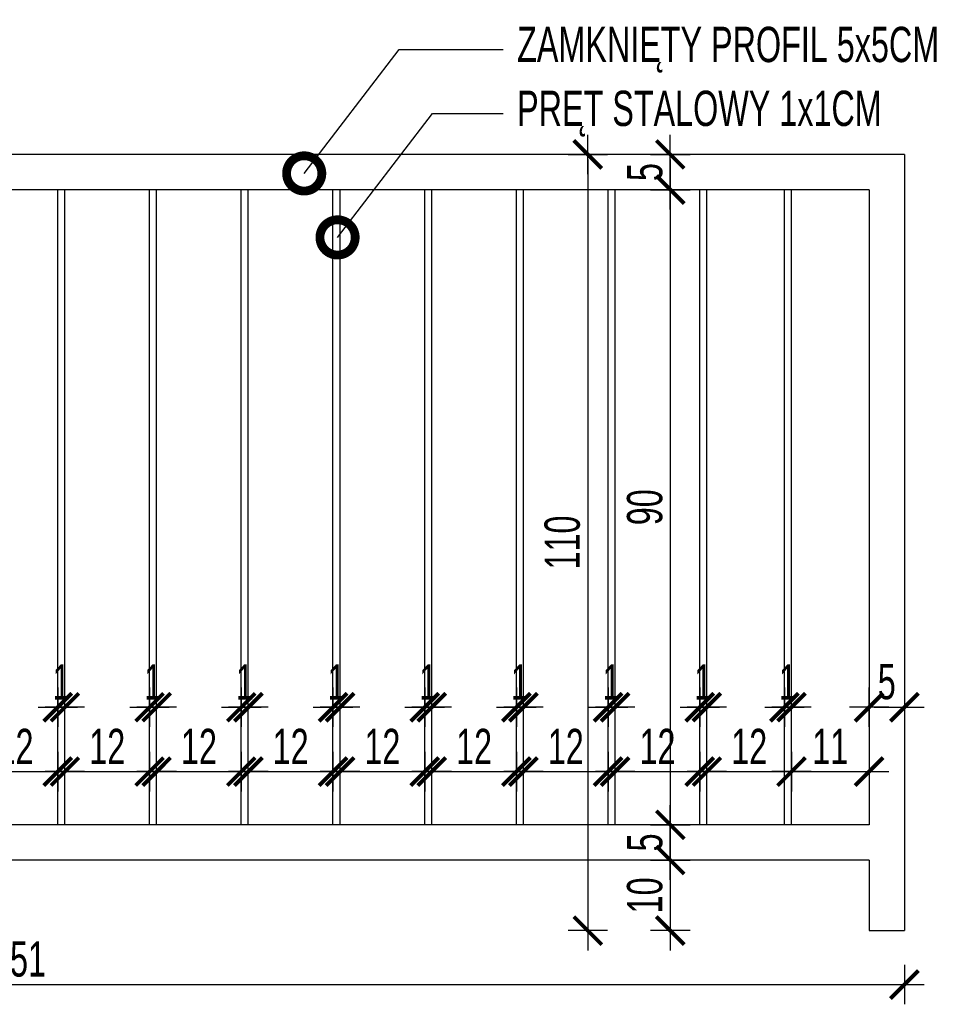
# Model space of a CAD drawing. Header units: millimetres. Extents: x 110792 to 170831, y 17890 to 25890.
# Tile 29 of 44: x 167740 to 167872, y 21178 to 21317. Entities that reach past the tile are written whole.
import ezdxf
from ezdxf import colors
from ezdxf.entities.mleader import LeaderData, LeaderLine
from ezdxf.math import Vec2, Vec3

# ---------------------------------------------------------------- set-up
doc = ezdxf.new("R2010")
doc.units = ezdxf.units.MM
doc.layers.get('DEFPOINTS').update_dxf_attribs({"lineweight": 9})
for name, color, linetype in [('_HSA_OPIS', 43, 'Continuous'), ('_HSA_WIDOKOWE_CIENKIE', 8, 'Continuous'), ('_HSA_WYM_20', 141, 'Continuous'), ('_HSA_ŚCIANY_CIENKIE', 2, 'Continuous')]:
    doc.layers.add(name, color=color, linetype=linetype)
doc.styles.add('ARIAL_20', font='Arial Narrow.ttf', dxfattribs={"width": 0.8, "height": 5})
doc.dimstyles.new('WYM_WEWN_20', dxfattribs={"dimscale": 0.7, "dimtxt": 5, "dimasz": 1, "dimexe": 10, "dimexo": 0, "dimgap": 1.5, "dimtad": 1, "dimdec": 1, "dimrnd": 1e-05, "dimtxsty": 'ARIAL_20', "dimblk": 'Wym-03', "dimcen": 0, "dimdle": 10, "dimse1": 1, "dimse2": 1, "dimclrt": 256, "dimazin": 2, "dimtfac": 1, "dimtdec": 1, "dimtix": 1, "dimtmove": 2, "dimatfit": 0, "dimfxl": 1, "dimtolj": 1, "dimtzin": 0, "dimarcsym": 0})

# ---------------------------------------------------------------- blocks, each defined once
blk = doc.blocks.new('Wym-03')
for p, q in [((0, 4), (0, -4)), ((-4, 0), (4, 0))]:
    blk.add_line(p, q)
blk.add_lwpolyline([(-2.83, -2.83, 0.8, 0.8, 0), (2.83, 2.83, 0.05, 0.05, 0)], format="xyseb")
blk = doc.blocks.new('*D414')
at = {"layer": '_HSA_WYM_20', "color": 0, "lineweight": -2, "transparency": 16777216}
blk.add_line((167614.81, 21180.68), (167864.41, 21180.68), dxfattribs=at)
at = {"layer": 'DEFPOINTS', "color": 0, "transparency": 16777216}
for p in [(167614.11, 21188.32), (167865.11, 21188.32), (167865.11, 21180.68)]:
    blk.add_point(p, dxfattribs=at)
at = {"layer": '_HSA_WYM_20', "color": 0, "lineweight": -2, "transparency": 16777216, "xscale": 0.7, "yscale": 0.7, "zscale": 0.7, "rotation": 180}
blk.add_blockref('Wym-03', (167614.11, 21180.68), dxfattribs=at)
at = {"layer": '_HSA_WYM_20', "color": 0, "lineweight": -2, "transparency": 16777216, "xscale": 0.7, "yscale": 0.7, "zscale": 0.7}
blk.add_blockref('Wym-03', (167865.11, 21180.68), dxfattribs=at)
at = {"layer": '_HSA_WYM_20', "transparency": 16777216, "insert": (167739.61, 21184.28), "char_height": 5, "attachment_point": 5, "style": 'ARIAL_20'}
blk.add_mtext('\\A1;251', dxfattribs=at)
blk = doc.blocks.new('*D439')
at = {"layer": '_HSA_WYM_20', "color": 0, "lineweight": -2, "transparency": 16777216}
blk.add_line((167733.81, 21210.86), (167744.41, 21210.86), dxfattribs=at)
at = {"layer": 'DEFPOINTS', "color": 0, "transparency": 16777216}
for p in [(167745.11, 21210.86), (167733.11, 21203.32), (167745.11, 21203.32)]:
    blk.add_point(p, dxfattribs=at)
at = {"layer": '_HSA_WYM_20', "color": 0, "lineweight": -2, "transparency": 16777216, "xscale": 0.7, "yscale": 0.7, "zscale": 0.7, "rotation": 180}
blk.add_blockref('Wym-03', (167733.11, 21210.86), dxfattribs=at)
at = {"layer": '_HSA_WYM_20', "color": 0, "lineweight": -2, "transparency": 16777216, "xscale": 0.7, "yscale": 0.7, "zscale": 0.7}
blk.add_blockref('Wym-03', (167745.11, 21210.86), dxfattribs=at)
at = {"layer": '_HSA_WYM_20', "transparency": 16777216, "insert": (167739.11, 21214.42), "char_height": 5, "attachment_point": 5, "style": 'ARIAL_20'}
blk.add_mtext('\\A1;12', dxfattribs=at)
blk = doc.blocks.new('*D440')
at = {"layer": '_HSA_WYM_20', "color": 0, "lineweight": -2, "transparency": 16777216}
for p, q in [((167744.41, 21219.98), (167743.71, 21219.98)), ((167745.11, 21219.98), (167746.11, 21219.98)), ((167746.81, 21219.98), (167747.51, 21219.98))]:
    blk.add_line(p, q, dxfattribs=at)
at = {"layer": 'DEFPOINTS', "color": 0, "transparency": 16777216}
for p in [(167746.11, 21219.98), (167745.11, 21203.32), (167746.11, 21203.32)]:
    blk.add_point(p, dxfattribs=at)
at = {"layer": '_HSA_WYM_20', "color": 0, "lineweight": -2, "transparency": 16777216, "xscale": 0.7, "yscale": 0.7, "zscale": 0.7}
blk.add_blockref('Wym-03', (167745.11, 21219.98), dxfattribs=at)
at = {"layer": '_HSA_WYM_20', "color": 0, "lineweight": -2, "transparency": 16777216, "xscale": 0.7, "yscale": 0.7, "zscale": 0.7, "rotation": 180}
blk.add_blockref('Wym-03', (167746.11, 21219.98), dxfattribs=at)
at = {"layer": '_HSA_WYM_20', "transparency": 16777216, "insert": (167745.61, 21223.55), "char_height": 5, "attachment_point": 5, "style": 'ARIAL_20'}
blk.add_mtext('\\A1;1', dxfattribs=at)
blk = doc.blocks.new('*D441')
at = {"layer": '_HSA_WYM_20', "color": 0, "lineweight": -2, "transparency": 16777216}
blk.add_line((167746.81, 21210.86), (167757.41, 21210.86), dxfattribs=at)
at = {"layer": 'DEFPOINTS', "color": 0, "transparency": 16777216}
for p in [(167758.11, 21210.86), (167746.11, 21203.32), (167758.11, 21203.32)]:
    blk.add_point(p, dxfattribs=at)
at = {"layer": '_HSA_WYM_20', "color": 0, "lineweight": -2, "transparency": 16777216, "xscale": 0.7, "yscale": 0.7, "zscale": 0.7, "rotation": 180}
blk.add_blockref('Wym-03', (167746.11, 21210.86), dxfattribs=at)
at = {"layer": '_HSA_WYM_20', "color": 0, "lineweight": -2, "transparency": 16777216, "xscale": 0.7, "yscale": 0.7, "zscale": 0.7}
blk.add_blockref('Wym-03', (167758.11, 21210.86), dxfattribs=at)
at = {"layer": '_HSA_WYM_20', "transparency": 16777216, "insert": (167752.11, 21214.42), "char_height": 5, "attachment_point": 5, "style": 'ARIAL_20'}
blk.add_mtext('\\A1;12', dxfattribs=at)
blk = doc.blocks.new('*D442')
at = {"layer": '_HSA_WYM_20', "color": 0, "lineweight": -2, "transparency": 16777216}
for p, q in [((167757.41, 21219.98), (167756.71, 21219.98)), ((167758.11, 21219.98), (167759.11, 21219.98)), ((167759.81, 21219.98), (167760.51, 21219.98))]:
    blk.add_line(p, q, dxfattribs=at)
at = {"layer": 'DEFPOINTS', "color": 0, "transparency": 16777216}
for p in [(167759.11, 21219.98), (167758.11, 21203.32), (167759.11, 21203.32)]:
    blk.add_point(p, dxfattribs=at)
at = {"layer": '_HSA_WYM_20', "color": 0, "lineweight": -2, "transparency": 16777216, "xscale": 0.7, "yscale": 0.7, "zscale": 0.7}
blk.add_blockref('Wym-03', (167758.11, 21219.98), dxfattribs=at)
at = {"layer": '_HSA_WYM_20', "color": 0, "lineweight": -2, "transparency": 16777216, "xscale": 0.7, "yscale": 0.7, "zscale": 0.7, "rotation": 180}
blk.add_blockref('Wym-03', (167759.11, 21219.98), dxfattribs=at)
at = {"layer": '_HSA_WYM_20', "transparency": 16777216, "insert": (167758.61, 21223.55), "char_height": 5, "attachment_point": 5, "style": 'ARIAL_20'}
blk.add_mtext('\\A1;1', dxfattribs=at)
blk = doc.blocks.new('*D443')
at = {"layer": '_HSA_WYM_20', "color": 0, "lineweight": -2, "transparency": 16777216}
blk.add_line((167759.81, 21210.86), (167770.41, 21210.86), dxfattribs=at)
at = {"layer": 'DEFPOINTS', "color": 0, "transparency": 16777216}
for p in [(167771.11, 21210.86), (167759.11, 21203.32), (167771.11, 21203.32)]:
    blk.add_point(p, dxfattribs=at)
at = {"layer": '_HSA_WYM_20', "color": 0, "lineweight": -2, "transparency": 16777216, "xscale": 0.7, "yscale": 0.7, "zscale": 0.7, "rotation": 180}
blk.add_blockref('Wym-03', (167759.11, 21210.86), dxfattribs=at)
at = {"layer": '_HSA_WYM_20', "color": 0, "lineweight": -2, "transparency": 16777216, "xscale": 0.7, "yscale": 0.7, "zscale": 0.7}
blk.add_blockref('Wym-03', (167771.11, 21210.86), dxfattribs=at)
at = {"layer": '_HSA_WYM_20', "transparency": 16777216, "insert": (167765.11, 21214.42), "char_height": 5, "attachment_point": 5, "style": 'ARIAL_20'}
blk.add_mtext('\\A1;12', dxfattribs=at)
blk = doc.blocks.new('*D444')
at = {"layer": '_HSA_WYM_20', "color": 0, "lineweight": -2, "transparency": 16777216}
for p, q in [((167770.41, 21219.98), (167769.71, 21219.98)), ((167771.11, 21219.98), (167772.11, 21219.98)), ((167772.81, 21219.98), (167773.51, 21219.98))]:
    blk.add_line(p, q, dxfattribs=at)
at = {"layer": 'DEFPOINTS', "color": 0, "transparency": 16777216}
for p in [(167772.11, 21219.98), (167771.11, 21203.32), (167772.11, 21203.32)]:
    blk.add_point(p, dxfattribs=at)
at = {"layer": '_HSA_WYM_20', "color": 0, "lineweight": -2, "transparency": 16777216, "xscale": 0.7, "yscale": 0.7, "zscale": 0.7}
blk.add_blockref('Wym-03', (167771.11, 21219.98), dxfattribs=at)
at = {"layer": '_HSA_WYM_20', "color": 0, "lineweight": -2, "transparency": 16777216, "xscale": 0.7, "yscale": 0.7, "zscale": 0.7, "rotation": 180}
blk.add_blockref('Wym-03', (167772.11, 21219.98), dxfattribs=at)
at = {"layer": '_HSA_WYM_20', "transparency": 16777216, "insert": (167771.61, 21223.55), "char_height": 5, "attachment_point": 5, "style": 'ARIAL_20'}
blk.add_mtext('\\A1;1', dxfattribs=at)
blk = doc.blocks.new('*D445')
at = {"layer": '_HSA_WYM_20', "color": 0, "lineweight": -2, "transparency": 16777216}
blk.add_line((167772.81, 21210.86), (167783.41, 21210.86), dxfattribs=at)
at = {"layer": 'DEFPOINTS', "color": 0, "transparency": 16777216}
for p in [(167784.11, 21210.86), (167772.11, 21203.32), (167784.11, 21203.32)]:
    blk.add_point(p, dxfattribs=at)
at = {"layer": '_HSA_WYM_20', "color": 0, "lineweight": -2, "transparency": 16777216, "xscale": 0.7, "yscale": 0.7, "zscale": 0.7, "rotation": 180}
blk.add_blockref('Wym-03', (167772.11, 21210.86), dxfattribs=at)
at = {"layer": '_HSA_WYM_20', "color": 0, "lineweight": -2, "transparency": 16777216, "xscale": 0.7, "yscale": 0.7, "zscale": 0.7}
blk.add_blockref('Wym-03', (167784.11, 21210.86), dxfattribs=at)
at = {"layer": '_HSA_WYM_20', "transparency": 16777216, "insert": (167778.11, 21214.42), "char_height": 5, "attachment_point": 5, "style": 'ARIAL_20'}
blk.add_mtext('\\A1;12', dxfattribs=at)
blk = doc.blocks.new('*D446')
at = {"layer": '_HSA_WYM_20', "color": 0, "lineweight": -2, "transparency": 16777216}
for p, q in [((167783.41, 21219.98), (167782.71, 21219.98)), ((167784.11, 21219.98), (167785.11, 21219.98)), ((167785.81, 21219.98), (167786.51, 21219.98))]:
    blk.add_line(p, q, dxfattribs=at)
at = {"layer": 'DEFPOINTS', "color": 0, "transparency": 16777216}
for p in [(167785.11, 21219.98), (167784.11, 21203.32), (167785.11, 21203.32)]:
    blk.add_point(p, dxfattribs=at)
at = {"layer": '_HSA_WYM_20', "color": 0, "lineweight": -2, "transparency": 16777216, "xscale": 0.7, "yscale": 0.7, "zscale": 0.7}
blk.add_blockref('Wym-03', (167784.11, 21219.98), dxfattribs=at)
at = {"layer": '_HSA_WYM_20', "color": 0, "lineweight": -2, "transparency": 16777216, "xscale": 0.7, "yscale": 0.7, "zscale": 0.7, "rotation": 180}
blk.add_blockref('Wym-03', (167785.11, 21219.98), dxfattribs=at)
at = {"layer": '_HSA_WYM_20', "transparency": 16777216, "insert": (167784.61, 21223.55), "char_height": 5, "attachment_point": 5, "style": 'ARIAL_20'}
blk.add_mtext('\\A1;1', dxfattribs=at)
blk = doc.blocks.new('*D447')
at = {"layer": '_HSA_WYM_20', "color": 0, "lineweight": -2, "transparency": 16777216}
blk.add_line((167785.81, 21210.86), (167796.41, 21210.86), dxfattribs=at)
at = {"layer": 'DEFPOINTS', "color": 0, "transparency": 16777216}
for p in [(167797.11, 21210.86), (167785.11, 21203.32), (167797.11, 21203.32)]:
    blk.add_point(p, dxfattribs=at)
at = {"layer": '_HSA_WYM_20', "color": 0, "lineweight": -2, "transparency": 16777216, "xscale": 0.7, "yscale": 0.7, "zscale": 0.7, "rotation": 180}
blk.add_blockref('Wym-03', (167785.11, 21210.86), dxfattribs=at)
at = {"layer": '_HSA_WYM_20', "color": 0, "lineweight": -2, "transparency": 16777216, "xscale": 0.7, "yscale": 0.7, "zscale": 0.7}
blk.add_blockref('Wym-03', (167797.11, 21210.86), dxfattribs=at)
at = {"layer": '_HSA_WYM_20', "transparency": 16777216, "insert": (167791.11, 21214.42), "char_height": 5, "attachment_point": 5, "style": 'ARIAL_20'}
blk.add_mtext('\\A1;12', dxfattribs=at)
blk = doc.blocks.new('*D448')
at = {"layer": '_HSA_WYM_20', "color": 0, "lineweight": -2, "transparency": 16777216}
for p, q in [((167796.41, 21219.98), (167795.71, 21219.98)), ((167797.11, 21219.98), (167798.11, 21219.98)), ((167798.81, 21219.98), (167799.51, 21219.98))]:
    blk.add_line(p, q, dxfattribs=at)
at = {"layer": 'DEFPOINTS', "color": 0, "transparency": 16777216}
for p in [(167798.11, 21219.98), (167797.11, 21203.32), (167798.11, 21203.32)]:
    blk.add_point(p, dxfattribs=at)
at = {"layer": '_HSA_WYM_20', "color": 0, "lineweight": -2, "transparency": 16777216, "xscale": 0.7, "yscale": 0.7, "zscale": 0.7}
blk.add_blockref('Wym-03', (167797.11, 21219.98), dxfattribs=at)
at = {"layer": '_HSA_WYM_20', "color": 0, "lineweight": -2, "transparency": 16777216, "xscale": 0.7, "yscale": 0.7, "zscale": 0.7, "rotation": 180}
blk.add_blockref('Wym-03', (167798.11, 21219.98), dxfattribs=at)
at = {"layer": '_HSA_WYM_20', "transparency": 16777216, "insert": (167797.61, 21223.55), "char_height": 5, "attachment_point": 5, "style": 'ARIAL_20'}
blk.add_mtext('\\A1;1', dxfattribs=at)
blk = doc.blocks.new('*D449')
at = {"layer": '_HSA_WYM_20', "color": 0, "lineweight": -2, "transparency": 16777216}
blk.add_line((167798.81, 21210.86), (167809.41, 21210.86), dxfattribs=at)
at = {"layer": 'DEFPOINTS', "color": 0, "transparency": 16777216}
for p in [(167810.11, 21210.86), (167798.11, 21203.32), (167810.11, 21203.32)]:
    blk.add_point(p, dxfattribs=at)
at = {"layer": '_HSA_WYM_20', "color": 0, "lineweight": -2, "transparency": 16777216, "xscale": 0.7, "yscale": 0.7, "zscale": 0.7, "rotation": 180}
blk.add_blockref('Wym-03', (167798.11, 21210.86), dxfattribs=at)
at = {"layer": '_HSA_WYM_20', "color": 0, "lineweight": -2, "transparency": 16777216, "xscale": 0.7, "yscale": 0.7, "zscale": 0.7}
blk.add_blockref('Wym-03', (167810.11, 21210.86), dxfattribs=at)
at = {"layer": '_HSA_WYM_20', "transparency": 16777216, "insert": (167804.11, 21214.42), "char_height": 5, "attachment_point": 5, "style": 'ARIAL_20'}
blk.add_mtext('\\A1;12', dxfattribs=at)
blk = doc.blocks.new('*D450')
at = {"layer": '_HSA_WYM_20', "color": 0, "lineweight": -2, "transparency": 16777216}
for p, q in [((167809.41, 21219.98), (167808.71, 21219.98)), ((167810.11, 21219.98), (167811.11, 21219.98)), ((167811.81, 21219.98), (167812.51, 21219.98))]:
    blk.add_line(p, q, dxfattribs=at)
at = {"layer": 'DEFPOINTS', "color": 0, "transparency": 16777216}
for p in [(167811.11, 21219.98), (167810.11, 21203.32), (167811.11, 21203.32)]:
    blk.add_point(p, dxfattribs=at)
at = {"layer": '_HSA_WYM_20', "color": 0, "lineweight": -2, "transparency": 16777216, "xscale": 0.7, "yscale": 0.7, "zscale": 0.7}
blk.add_blockref('Wym-03', (167810.11, 21219.98), dxfattribs=at)
at = {"layer": '_HSA_WYM_20', "color": 0, "lineweight": -2, "transparency": 16777216, "xscale": 0.7, "yscale": 0.7, "zscale": 0.7, "rotation": 180}
blk.add_blockref('Wym-03', (167811.11, 21219.98), dxfattribs=at)
at = {"layer": '_HSA_WYM_20', "transparency": 16777216, "insert": (167810.61, 21223.55), "char_height": 5, "attachment_point": 5, "style": 'ARIAL_20'}
blk.add_mtext('\\A1;1', dxfattribs=at)
blk = doc.blocks.new('*D451')
at = {"layer": '_HSA_WYM_20', "color": 0, "lineweight": -2, "transparency": 16777216}
blk.add_line((167811.81, 21210.86), (167822.41, 21210.86), dxfattribs=at)
at = {"layer": 'DEFPOINTS', "color": 0, "transparency": 16777216}
for p in [(167823.11, 21210.86), (167811.11, 21203.32), (167823.11, 21203.32)]:
    blk.add_point(p, dxfattribs=at)
at = {"layer": '_HSA_WYM_20', "color": 0, "lineweight": -2, "transparency": 16777216, "xscale": 0.7, "yscale": 0.7, "zscale": 0.7, "rotation": 180}
blk.add_blockref('Wym-03', (167811.11, 21210.86), dxfattribs=at)
at = {"layer": '_HSA_WYM_20', "color": 0, "lineweight": -2, "transparency": 16777216, "xscale": 0.7, "yscale": 0.7, "zscale": 0.7}
blk.add_blockref('Wym-03', (167823.11, 21210.86), dxfattribs=at)
at = {"layer": '_HSA_WYM_20', "transparency": 16777216, "insert": (167817.11, 21214.42), "char_height": 5, "attachment_point": 5, "style": 'ARIAL_20'}
blk.add_mtext('\\A1;12', dxfattribs=at)
blk = doc.blocks.new('*D452')
at = {"layer": '_HSA_WYM_20', "color": 0, "lineweight": -2, "transparency": 16777216}
for p, q in [((167822.41, 21219.98), (167821.71, 21219.98)), ((167823.11, 21219.98), (167824.11, 21219.98)), ((167824.81, 21219.98), (167825.51, 21219.98))]:
    blk.add_line(p, q, dxfattribs=at)
at = {"layer": 'DEFPOINTS', "color": 0, "transparency": 16777216}
for p in [(167824.11, 21219.98), (167823.11, 21203.32), (167824.11, 21203.32)]:
    blk.add_point(p, dxfattribs=at)
at = {"layer": '_HSA_WYM_20', "color": 0, "lineweight": -2, "transparency": 16777216, "xscale": 0.7, "yscale": 0.7, "zscale": 0.7}
blk.add_blockref('Wym-03', (167823.11, 21219.98), dxfattribs=at)
at = {"layer": '_HSA_WYM_20', "color": 0, "lineweight": -2, "transparency": 16777216, "xscale": 0.7, "yscale": 0.7, "zscale": 0.7, "rotation": 180}
blk.add_blockref('Wym-03', (167824.11, 21219.98), dxfattribs=at)
at = {"layer": '_HSA_WYM_20', "transparency": 16777216, "insert": (167823.61, 21223.55), "char_height": 5, "attachment_point": 5, "style": 'ARIAL_20'}
blk.add_mtext('\\A1;1', dxfattribs=at)
blk = doc.blocks.new('*D453')
at = {"layer": '_HSA_WYM_20', "color": 0, "lineweight": -2, "transparency": 16777216}
blk.add_line((167824.81, 21210.86), (167835.41, 21210.86), dxfattribs=at)
at = {"layer": 'DEFPOINTS', "color": 0, "transparency": 16777216}
for p in [(167836.11, 21210.86), (167824.11, 21203.32), (167836.11, 21203.32)]:
    blk.add_point(p, dxfattribs=at)
at = {"layer": '_HSA_WYM_20', "color": 0, "lineweight": -2, "transparency": 16777216, "xscale": 0.7, "yscale": 0.7, "zscale": 0.7, "rotation": 180}
blk.add_blockref('Wym-03', (167824.11, 21210.86), dxfattribs=at)
at = {"layer": '_HSA_WYM_20', "color": 0, "lineweight": -2, "transparency": 16777216, "xscale": 0.7, "yscale": 0.7, "zscale": 0.7}
blk.add_blockref('Wym-03', (167836.11, 21210.86), dxfattribs=at)
at = {"layer": '_HSA_WYM_20', "transparency": 16777216, "insert": (167830.11, 21214.42), "char_height": 5, "attachment_point": 5, "style": 'ARIAL_20'}
blk.add_mtext('\\A1;12', dxfattribs=at)
blk = doc.blocks.new('*D454')
at = {"layer": '_HSA_WYM_20', "color": 0, "lineweight": -2, "transparency": 16777216}
for p, q in [((167835.41, 21219.98), (167834.71, 21219.98)), ((167836.11, 21219.98), (167837.11, 21219.98)), ((167837.81, 21219.98), (167838.51, 21219.98))]:
    blk.add_line(p, q, dxfattribs=at)
at = {"layer": 'DEFPOINTS', "color": 0, "transparency": 16777216}
for p in [(167837.11, 21219.98), (167836.11, 21203.32), (167837.11, 21203.32)]:
    blk.add_point(p, dxfattribs=at)
at = {"layer": '_HSA_WYM_20', "color": 0, "lineweight": -2, "transparency": 16777216, "xscale": 0.7, "yscale": 0.7, "zscale": 0.7}
blk.add_blockref('Wym-03', (167836.11, 21219.98), dxfattribs=at)
at = {"layer": '_HSA_WYM_20', "color": 0, "lineweight": -2, "transparency": 16777216, "xscale": 0.7, "yscale": 0.7, "zscale": 0.7, "rotation": 180}
blk.add_blockref('Wym-03', (167837.11, 21219.98), dxfattribs=at)
at = {"layer": '_HSA_WYM_20', "transparency": 16777216, "insert": (167836.61, 21223.55), "char_height": 5, "attachment_point": 5, "style": 'ARIAL_20'}
blk.add_mtext('\\A1;1', dxfattribs=at)
blk = doc.blocks.new('*D455')
at = {"layer": '_HSA_WYM_20', "color": 0, "lineweight": -2, "transparency": 16777216}
blk.add_line((167837.81, 21210.86), (167848.41, 21210.86), dxfattribs=at)
at = {"layer": 'DEFPOINTS', "color": 0, "transparency": 16777216}
for p in [(167849.11, 21210.86), (167837.11, 21203.32), (167849.11, 21203.32)]:
    blk.add_point(p, dxfattribs=at)
at = {"layer": '_HSA_WYM_20', "color": 0, "lineweight": -2, "transparency": 16777216, "xscale": 0.7, "yscale": 0.7, "zscale": 0.7, "rotation": 180}
blk.add_blockref('Wym-03', (167837.11, 21210.86), dxfattribs=at)
at = {"layer": '_HSA_WYM_20', "color": 0, "lineweight": -2, "transparency": 16777216, "xscale": 0.7, "yscale": 0.7, "zscale": 0.7}
blk.add_blockref('Wym-03', (167849.11, 21210.86), dxfattribs=at)
at = {"layer": '_HSA_WYM_20', "transparency": 16777216, "insert": (167843.11, 21214.42), "char_height": 5, "attachment_point": 5, "style": 'ARIAL_20'}
blk.add_mtext('\\A1;12', dxfattribs=at)
blk = doc.blocks.new('*D456')
at = {"layer": '_HSA_WYM_20', "color": 0, "lineweight": -2, "transparency": 16777216}
for p, q in [((167847.41, 21219.98), (167846.71, 21219.98)), ((167848.11, 21219.98), (167849.11, 21219.98)), ((167849.81, 21219.98), (167850.51, 21219.98))]:
    blk.add_line(p, q, dxfattribs=at)
at = {"layer": 'DEFPOINTS', "color": 0, "transparency": 16777216}
for p in [(167849.11, 21219.98), (167848.11, 21203.32), (167849.11, 21203.32)]:
    blk.add_point(p, dxfattribs=at)
at = {"layer": '_HSA_WYM_20', "color": 0, "lineweight": -2, "transparency": 16777216, "xscale": 0.7, "yscale": 0.7, "zscale": 0.7}
blk.add_blockref('Wym-03', (167848.11, 21219.98), dxfattribs=at)
at = {"layer": '_HSA_WYM_20', "color": 0, "lineweight": -2, "transparency": 16777216, "xscale": 0.7, "yscale": 0.7, "zscale": 0.7, "rotation": 180}
blk.add_blockref('Wym-03', (167849.11, 21219.98), dxfattribs=at)
at = {"layer": '_HSA_WYM_20', "transparency": 16777216, "insert": (167848.61, 21223.55), "char_height": 5, "attachment_point": 5, "style": 'ARIAL_20'}
blk.add_mtext('\\A1;1', dxfattribs=at)
blk = doc.blocks.new('*D457')
at = {"layer": '_HSA_WYM_20', "color": 0, "lineweight": -2, "transparency": 16777216}
blk.add_line((167849.81, 21210.86), (167859.41, 21210.86), dxfattribs=at)
at = {"layer": 'DEFPOINTS', "color": 0, "transparency": 16777216}
for p in [(167860.11, 21210.86), (167849.11, 21203.32), (167860.11, 21203.32)]:
    blk.add_point(p, dxfattribs=at)
at = {"layer": '_HSA_WYM_20', "color": 0, "lineweight": -2, "transparency": 16777216, "xscale": 0.7, "yscale": 0.7, "zscale": 0.7, "rotation": 180}
blk.add_blockref('Wym-03', (167849.11, 21210.86), dxfattribs=at)
at = {"layer": '_HSA_WYM_20', "color": 0, "lineweight": -2, "transparency": 16777216, "xscale": 0.7, "yscale": 0.7, "zscale": 0.7}
blk.add_blockref('Wym-03', (167860.11, 21210.86), dxfattribs=at)
at = {"layer": '_HSA_WYM_20', "transparency": 16777216, "insert": (167854.61, 21214.42), "char_height": 5, "attachment_point": 5, "style": 'ARIAL_20'}
blk.add_mtext('\\A1;11', dxfattribs=at)
blk = doc.blocks.new('*D458')
at = {"layer": '_HSA_WYM_20', "color": 0, "lineweight": -2, "transparency": 16777216}
blk.add_line((167860.81, 21219.98), (167864.41, 21219.98), dxfattribs=at)
at = {"layer": 'DEFPOINTS', "color": 0, "transparency": 16777216}
for p in [(167865.11, 21219.98), (167860.11, 21203.32), (167865.11, 21203.32)]:
    blk.add_point(p, dxfattribs=at)
at = {"layer": '_HSA_WYM_20', "color": 0, "lineweight": -2, "transparency": 16777216, "xscale": 0.7, "yscale": 0.7, "zscale": 0.7, "rotation": 180}
blk.add_blockref('Wym-03', (167860.11, 21219.98), dxfattribs=at)
at = {"layer": '_HSA_WYM_20', "color": 0, "lineweight": -2, "transparency": 16777216, "xscale": 0.7, "yscale": 0.7, "zscale": 0.7}
blk.add_blockref('Wym-03', (167865.11, 21219.98), dxfattribs=at)
at = {"layer": '_HSA_WYM_20', "transparency": 16777216, "insert": (167862.61, 21223.58), "char_height": 5, "attachment_point": 5, "style": 'ARIAL_20'}
blk.add_mtext('\\A1;5', dxfattribs=at)
blk = doc.blocks.new('*D460')
at = {"layer": '_HSA_WYM_20', "color": 0, "lineweight": -2, "transparency": 16777216}
blk.add_line((167831.92, 21297.62), (167831.92, 21294.02), dxfattribs=at)
at = {"layer": 'DEFPOINTS', "color": 0, "transparency": 16777216}
for p in [(167835.54, 21298.32), (167831.92, 21293.32), (167835.54, 21293.32)]:
    blk.add_point(p, dxfattribs=at)
at = {"layer": '_HSA_WYM_20', "color": 0, "lineweight": -2, "transparency": 16777216, "xscale": 0.7, "yscale": 0.7, "zscale": 0.7}
for p, rotation in [((167831.92, 21298.32), 90), ((167831.92, 21293.32), 270)]:
    blk.add_blockref('Wym-03', p, dxfattribs=dict(at, rotation=rotation))
at = {"layer": '_HSA_WYM_20', "transparency": 16777216, "insert": (167828.33, 21295.82), "char_height": 5, "attachment_point": 5, "rotation": 90, "style": 'ARIAL_20'}
blk.add_mtext('\\A1;5', dxfattribs=at)
blk = doc.blocks.new('*D461')
at = {"layer": '_HSA_WYM_20', "color": 0, "lineweight": -2, "transparency": 16777216}
blk.add_line((167831.92, 21292.62), (167831.92, 21204.02), dxfattribs=at)
at = {"layer": 'DEFPOINTS', "color": 0, "transparency": 16777216}
for p in [(167835.54, 21293.32), (167831.92, 21203.32), (167835.54, 21203.32)]:
    blk.add_point(p, dxfattribs=at)
at = {"layer": '_HSA_WYM_20', "color": 0, "lineweight": -2, "transparency": 16777216, "xscale": 0.7, "yscale": 0.7, "zscale": 0.7}
for p, rotation in [((167831.92, 21293.32), 90), ((167831.92, 21203.32), 270)]:
    blk.add_blockref('Wym-03', p, dxfattribs=dict(at, rotation=rotation))
at = {"layer": '_HSA_WYM_20', "transparency": 16777216, "insert": (167828.32, 21248.32), "char_height": 5, "attachment_point": 5, "rotation": 90, "style": 'ARIAL_20'}
blk.add_mtext('\\A1;90', dxfattribs=at)
blk = doc.blocks.new('*D462')
at = {"layer": '_HSA_WYM_20', "color": 0, "lineweight": -2, "transparency": 16777216}
blk.add_line((167831.92, 21202.62), (167831.92, 21199.02), dxfattribs=at)
at = {"layer": 'DEFPOINTS', "color": 0, "transparency": 16777216}
for p in [(167835.54, 21203.32), (167831.92, 21198.32), (167835.54, 21198.32)]:
    blk.add_point(p, dxfattribs=at)
at = {"layer": '_HSA_WYM_20', "color": 0, "lineweight": -2, "transparency": 16777216, "xscale": 0.7, "yscale": 0.7, "zscale": 0.7}
for p, rotation in [((167831.92, 21203.32), 90), ((167831.92, 21198.32), 270)]:
    blk.add_blockref('Wym-03', p, dxfattribs=dict(at, rotation=rotation))
at = {"layer": '_HSA_WYM_20', "transparency": 16777216, "insert": (167828.33, 21200.82), "char_height": 5, "attachment_point": 5, "rotation": 90, "style": 'ARIAL_20'}
blk.add_mtext('\\A1;5', dxfattribs=at)
blk = doc.blocks.new('*D463')
at = {"layer": '_HSA_WYM_20', "color": 0, "lineweight": -2, "transparency": 16777216}
blk.add_line((167831.92, 21197.62), (167831.92, 21189.02), dxfattribs=at)
at = {"layer": 'DEFPOINTS', "color": 0, "transparency": 16777216}
for p in [(167835.54, 21198.32), (167831.92, 21188.32), (167860.11, 21188.32)]:
    blk.add_point(p, dxfattribs=at)
at = {"layer": '_HSA_WYM_20', "color": 0, "lineweight": -2, "transparency": 16777216, "xscale": 0.7, "yscale": 0.7, "zscale": 0.7}
for p, rotation in [((167831.92, 21198.32), 90), ((167831.92, 21188.32), 270)]:
    blk.add_blockref('Wym-03', p, dxfattribs=dict(at, rotation=rotation))
at = {"layer": '_HSA_WYM_20', "transparency": 16777216, "insert": (167828.32, 21193.32), "char_height": 5, "attachment_point": 5, "rotation": 90, "style": 'ARIAL_20'}
blk.add_mtext('\\A1;10', dxfattribs=at)
blk = doc.blocks.new('*D459')
at = {"layer": '_HSA_WYM_20', "color": 0, "lineweight": -2, "transparency": 16777216}
blk.add_line((167820.23, 21297.62), (167820.23, 21189.02), dxfattribs=at)
at = {"layer": 'DEFPOINTS', "color": 0, "transparency": 16777216}
for p in [(167831.92, 21298.32), (167820.23, 21188.32), (167831.92, 21188.32)]:
    blk.add_point(p, dxfattribs=at)
at = {"layer": '_HSA_WYM_20', "color": 0, "lineweight": -2, "transparency": 16777216, "xscale": 0.7, "yscale": 0.7, "zscale": 0.7}
for p, rotation in [((167820.23, 21298.32), 90), ((167820.23, 21188.32), 270)]:
    blk.add_blockref('Wym-03', p, dxfattribs=dict(at, rotation=rotation))
at = {"layer": '_HSA_WYM_20', "transparency": 16777216, "insert": (167816.63, 21243.32), "char_height": 5, "attachment_point": 5, "rotation": 90, "style": 'ARIAL_20'}
blk.add_mtext('\\A1;110', dxfattribs=at)
blk = doc.blocks.new('_DotSmall')
at = {"color": 0, "linetype": 'ByBlock', "const_width": 0.5}
blk.add_lwpolyline([(-0.0625, 0, 1), (0.0625, 0, 1)], format="xyb", close=True, dxfattribs=at)

msp = doc.modelspace()

# ---------------------------------------------------------------- linework, layer by layer
at = {"layer": '_HSA_WIDOKOWE_CIENKIE'}
for p, q in [((167745.11, 21203.32), (167745.11, 21293.32)), ((167746.11, 21203.32), (167746.11, 21293.32)), ((167758.11, 21203.32), (167758.11, 21293.32)), ((167759.11, 21203.32), (167759.11, 21293.32)), ((167771.11, 21203.32), (167771.11, 21293.32)), ((167772.11, 21203.32), (167772.11, 21293.32)), ((167784.11, 21203.32), (167784.11, 21293.32)), ((167785.11, 21203.32), (167785.11, 21293.32)), ((167797.11, 21203.32), (167797.11, 21293.32)), ((167798.11, 21203.32), (167798.11, 21293.32)), ((167810.11, 21203.32), (167810.11, 21293.32)), ((167811.11, 21203.32), (167811.11, 21293.32)), ((167823.11, 21203.32), (167823.11, 21293.32)), ((167824.11, 21203.32), (167824.11, 21293.32)), ((167836.11, 21203.32), (167836.11, 21293.32)), ((167837.11, 21203.32), (167837.11, 21293.32)), ((167848.11, 21203.32), (167848.11, 21293.32)), ((167849.11, 21203.32), (167849.11, 21293.32))]:
    msp.add_line(p, q, dxfattribs=at)
at = {"layer": '_HSA_ŚCIANY_CIENKIE', "ltscale": 10}
for p, q in [((167865.11, 21298.32), (167614.11, 21298.32)), ((167865.11, 21298.32), (167865.11, 21188.32)), ((167860.11, 21293.32), (167619.11, 21293.32)), ((167860.11, 21293.32), (167860.11, 21203.32)), ((167860.11, 21203.32), (167619.11, 21203.32)), ((167860.11, 21198.32), (167619.11, 21198.32)), ((167860.11, 21198.32), (167860.11, 21188.32)), ((167860.11, 21188.32), (167865.11, 21188.32))]:
    msp.add_line(p, q, dxfattribs=at)

# ---------------------------------------------------------------- dimensions: what is measured, and where the dimension line sits
at = {"layer": '_HSA_WYM_20'}
for p1, p2, distance, picture, middle in [((167831.92, 21298.32), (167831.92, 21188.32), -11.69, '*D459', (167816.63, 21243.32)), ((167835.54, 21298.32), (167835.54, 21293.32), -3.62, '*D460', (167828.33, 21295.82)), ((167745.11, 21203.32), (167746.11, 21203.32), 16.67, '*D440', (167745.61, 21223.55)), ((167758.11, 21203.32), (167759.11, 21203.32), 16.67, '*D442', (167758.61, 21223.55)), ((167771.11, 21203.32), (167772.11, 21203.32), 16.67, '*D444', (167771.61, 21223.55)), ((167784.11, 21203.32), (167785.11, 21203.32), 16.67, '*D446', (167784.61, 21223.55)), ((167797.11, 21203.32), (167798.11, 21203.32), 16.67, '*D448', (167797.61, 21223.55)), ((167810.11, 21203.32), (167811.11, 21203.32), 16.67, '*D450', (167810.61, 21223.55)), ((167823.11, 21203.32), (167824.11, 21203.32), 16.67, '*D452', (167823.61, 21223.55)), ((167836.11, 21203.32), (167837.11, 21203.32), 16.67, '*D454', (167836.61, 21223.55)), ((167848.11, 21203.32), (167849.11, 21203.32), 16.67, '*D456', (167848.61, 21223.55)), ((167860.11, 21203.32), (167865.11, 21203.32), 16.67, '*D458', (167862.61, 21223.58)), ((167733.11, 21203.32), (167745.11, 21203.32), 7.55, '*D439', (167739.11, 21214.42)), ((167746.11, 21203.32), (167758.11, 21203.32), 7.55, '*D441', (167752.11, 21214.42)), ((167759.11, 21203.32), (167771.11, 21203.32), 7.55, '*D443', (167765.11, 21214.42)), ((167772.11, 21203.32), (167784.11, 21203.32), 7.55, '*D445', (167778.11, 21214.42)), ((167785.11, 21203.32), (167797.11, 21203.32), 7.55, '*D447', (167791.11, 21214.42)), ((167798.11, 21203.32), (167810.11, 21203.32), 7.55, '*D449', (167804.11, 21214.42)), ((167811.11, 21203.32), (167823.11, 21203.32), 7.55, '*D451', (167817.11, 21214.42)), ((167824.11, 21203.32), (167836.11, 21203.32), 7.55, '*D453', (167830.11, 21214.42)), ((167837.11, 21203.32), (167849.11, 21203.32), 7.55, '*D455', (167843.11, 21214.42)), ((167849.11, 21203.32), (167860.11, 21203.32), 7.55, '*D457', (167854.61, 21214.42)), ((167614.11, 21188.32), (167865.11, 21188.32), -7.64, '*D414', (167739.61, 21184.28))]:
    dim = msp.add_aligned_dim(p1=p1, p2=p2, distance=distance, dimstyle='WYM_WEWN_20', dxfattribs=at)
    dim.commit()
    dim.dimension.update_dxf_attribs({"geometry": picture, "text_midpoint": middle})
for base, p1, p2, picture, middle in [((167831.92, 21203.32), (167835.54, 21293.32), (167835.54, 21203.32), '*D461', (167828.32, 21248.32)), ((167831.92, 21198.32), (167835.54, 21203.32), (167835.54, 21198.32), '*D462', (167828.33, 21200.82)), ((167831.92, 21188.32), (167835.54, 21198.32), (167860.11, 21188.32), '*D463', (167828.32, 21193.32))]:
    dim = msp.add_linear_dim(base=base, p1=p1, p2=p2, angle=90, dimstyle='WYM_WEWN_20', dxfattribs=at)
    dim.commit()
    dim.dimension.update_dxf_attribs({"geometry": picture, "text_midpoint": middle})

# ---------------------------------------------------------------- leaders
at = {"layer": '_HSA_OPIS'}
ml = msp.add_multileader_mtext('Standard', dxfattribs=at)
ml.set_content('ZAMKNIĘTY PROFIL 5x5CM', color=256, style='ARIAL_20')
ml.set_leader_properties()
ml.set_arrow_properties(name='DOTSMALL')
ml.build(insert=Vec2(0, 0))
ml.multileader.update_dxf_attribs({"dogleg_length": 10, "arrow_head_size": 10})
ctx = ml.context
ctx.base_point, ctx.char_height, ctx.arrow_head_size, ctx.plane_origin = Vec3(167808.21, 21313.19), 5, 10, Vec3(168539.03, 22204.94)
notes = []
notes.append((ctx, [(0, (1, 1, 0), (167793.48, 21313.19), (1, 0), 14.73, [(0, [(167780.03, 21295.63)], 0, [])])]))
ctx.mtext.insert, ctx.mtext.rotation, ctx.mtext.width, ctx.mtext.defined_height = Vec3(167810.21, 21316.41), -6.283185, 62.1142, 21.23
ml = msp.add_multileader_mtext('Standard', dxfattribs=at)
ml.set_content('PRĘT STALOWY 1x1CM', color=256, style='ARIAL_20')
ml.set_leader_properties()
ml.set_arrow_properties(name='DOTSMALL')
ml.build(insert=Vec2(0, 0))
ml.multileader.update_dxf_attribs({"dogleg_length": 10, "arrow_head_size": 10})
ctx = ml.context
ctx.base_point, ctx.char_height, ctx.arrow_head_size, ctx.plane_origin = Vec3(167808.21, 21304.12), 5, 10, Vec3(168543.76, 22195.87)
notes.append((ctx, [(0, (1, 1, 0), (167798.21, 21304.12), (1, 0), 10, [(0, [(167784.76, 21286.56)], 0, [])])]))
ctx.mtext.insert, ctx.mtext.rotation, ctx.mtext.width, ctx.mtext.defined_height = Vec3(167810.21, 21307.35), -6.283185, 62.1142, 21.23
for ctx, leaders in notes:
    for number, flags, end, landing, length, lines in leaders:
        leader = LeaderData()
        leader.index, (leader.has_last_leader_line, leader.has_dogleg_vector, leader.attachment_direction) = number, flags
        leader.last_leader_point, leader.dogleg_vector, leader.dogleg_length = Vec3(end), Vec3(landing), length
        for number, points, colour, breaks in lines:
            line = LeaderLine()
            line.index, line.vertices, line.color, line.breaks = number, Vec3.list(points), colors.encode_raw_color(colour), breaks
            leader.lines.append(line)
        ctx.leaders.append(leader)

doc.saveas('drawing.dxf')
